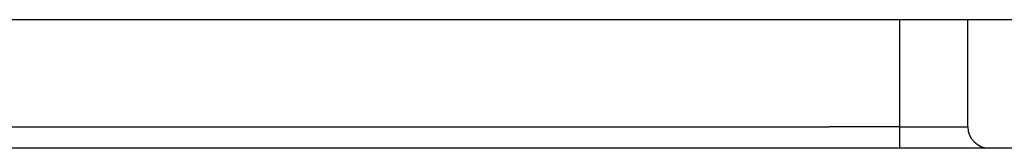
# Model space of a CAD drawing. Header units: inches. Extents: x 25 to 627, y 68 to 290.
# Tile 85 of 250: x 142.822 to 144.246, y 285.452 to 285.637. Entities that reach past the tile are written whole.
import ezdxf

# ---------------------------------------------------------------- set-up
doc = ezdxf.new("R2010")
doc.units = ezdxf.units.IN
doc.header["$MEASUREMENT"] = 0
doc.layers.add('Visible Edges(ANSI)', color=7, linetype='Continuous', lineweight=25)
doc.layers.add('Visible Tangent Edges(ANSI)', color=7, linetype='Continuous', lineweight=25)

msp = doc.modelspace()

# ---------------------------------------------------------------- linework, layer by layer
at = {"layer": 'Visible Edges(ANSI)'}
for p, q in [((144.7936, 285.6373), (85.1886, 285.6373)), ((144.193, 285.4828), (144.193, 285.6373)), ((144.8921, 285.4518), (85.0901, 285.4518))]:
    msp.add_line(p, q, dxfattribs=at)
msp.add_arc((144.224, 285.4828), 0.031, 180, 270, dxfattribs=at)
at = {"layer": 'Visible Tangent Edges(ANSI)'}
for p, q in [((144.094, 285.6373), (144.094, 285.4828)), ((85.9893, 285.4828), (143.993, 285.4828)), ((144.094, 285.4828), (143.993, 285.4828)), ((144.094, 285.4828), (144.094, 285.4518)), ((144.094, 285.4828), (144.193, 285.4828))]:
    msp.add_line(p, q, dxfattribs=at)

doc.saveas('drawing.dxf')
